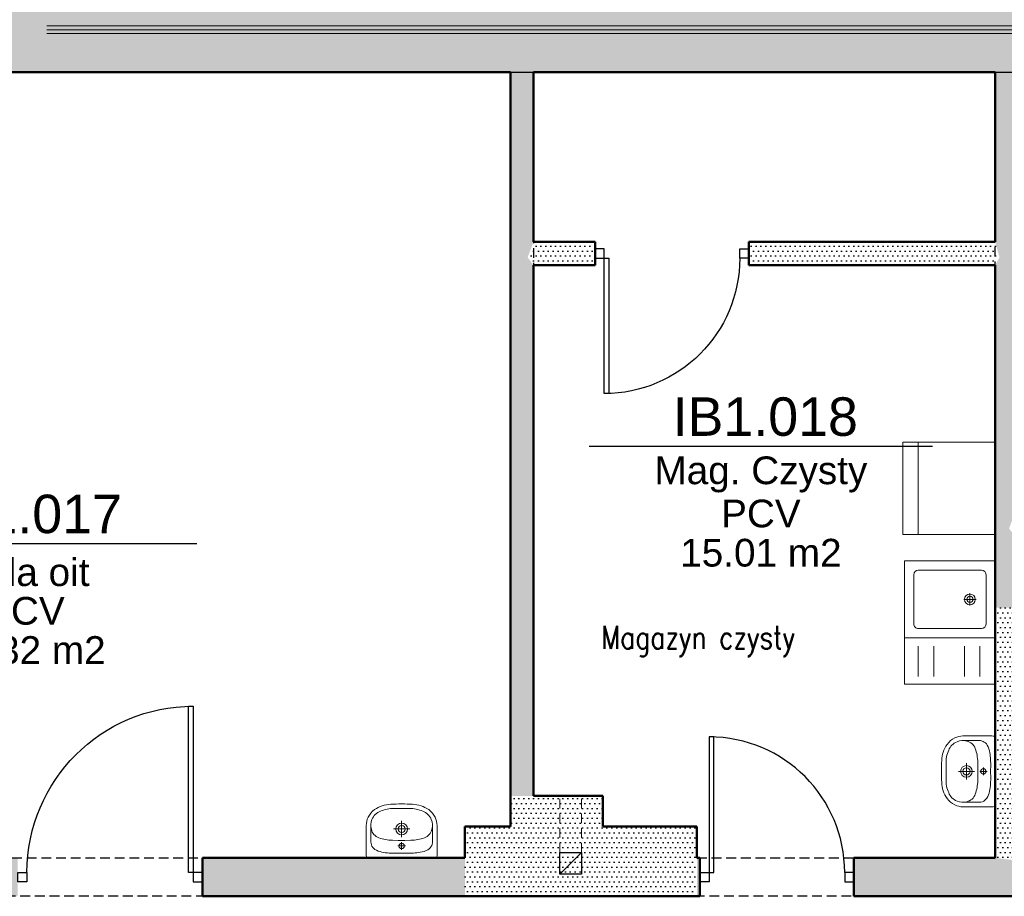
# Model space of a CAD drawing. Header units: millimetres. Extents: x 509 to 7952, y 243 to 5804.
# Tile 25 of 54: x 4356 to 4995, y 1776 to 2345. Entities that reach past the tile are written whole.
import ezdxf
from ezdxf.enums import TextEntityAlignment as Align

# ---------------------------------------------------------------- set-up
doc = ezdxf.new("R2010")
doc.units = ezdxf.units.MM
doc.linetypes.add('HIDDEN', pattern=[9.525, 6.35, -3.175])
for name, color, linetype in [('WK-Drzwi', 9, 'Continuous'), ('WK-EtykPow', 173, 'Continuous'), ('WK-Opisy', 143, 'Continuous'), ('WK-Schody', 254, 'Continuous'), ('WK-Wentylacja', 2, 'Continuous'), ('WK-Ściany', 7, 'Continuous')]:
    doc.layers.add(name, color=color, linetype=linetype)
doc.layers.add('WK-INSTALACJE WODKAN', color=170, linetype='Continuous', lineweight=5)
doc.layers.add('WK-widok', color=8, linetype='Continuous', lineweight=0)
doc.layers.add('WK-Pomieszczenia', color=173, linetype='Continuous', plot=False)
doc.styles.add('Arial', font='micross.ttf', dxfattribs={"width": 0.9})
doc.styles.add('TAB_Simplex', font='simplex.shx', dxfattribs={"width": 0.8})
doc.linetypes.add('BATTING', pattern='A,0.00254,-2.54,[134,ltypeshp.shx,S=2.54,R=0,X=-2.54,Y=0],-5.08,[134,ltypeshp.shx,S=2.54,R=180,X=2.54,Y=0],-2.54', length=10.16254)
pattern_1 = [(360, (534.9164, 699.143), (1.5875, 3.175), [0, -3.175])]
pattern_2 = [(0, (534.9164, 699.143), (1.5875, 3.175), [0, -3.175])]

# ---------------------------------------------------------------- blocks, each defined once
blk = doc.blocks.new('J50a')
for p, q in [((20.85, 0), (-20.85, 0)), ((-23, -2.14), (-23, -21)), ((0, -10.13), (0, -5.23)), ((23, -21), (23, -2.14)), ((-20, -20.98), (-20, -10.2)), ((2.53, -7.68), (-2.53, -7.68)), ((20, -10.2), (20, -20.98)), ((-5.34, -18.73), (5.34, -18.73)), ((0, -23.98), (0, -13.48))]:
    blk.add_line(p, q)
at = {"flags": 128}
for points in [[(-20.85, 0, 0.056329), (-22.22, -0.1, 0.274623), (-22.85, -0.67, 0.078029), (-23, -2.14, 0.987626)], [(20.85, 0, -0.056329), (22.22, -0.1, -0.274623), (22.85, -0.67, -0.078029), (23, -2.14, -0.987626)], [(-20, -10.2, -0.104891), (-19.52, -7.91, -0.153237), (-17.09, -5.29, -0.096443), (-12.1, -3.56, -0.04719), (-3.09, -2.97), (-2.75, -2.97, 0.009116), (2.75, -2.97), (3.09, -2.97, -0.053543), (12.87, -3.72, -0.091574), (17.37, -5.47, -0.166964), (19.69, -8.36, -0.062926), (20, -10.2, -1.040135)], [(-23, -21, 0.111521), (-21.76, -26.31, 0.123014), (-17.56, -31.31, 0.141312), (-7.12, -34.81, 0.026087), (7.12, -34.81, 0.141312), (17.56, -31.31, 0.123014), (21.76, -26.31, 0.111521), (23, -21)]]:
    blk.add_lwpolyline(points, format="xyb", dxfattribs=at)
blk.add_lwpolyline([(13.79, -30.26, 0.212121), (19.27, -24.85, 0.157769), (19.69, -18.5, 0.270169), (14.76, -12.99, 0.074819), (6.02, -11.37), (6.02, -11.37), (2.16, -11.22), (-2.16, -11.22), (-6.02, -11.37), (-6.02, -11.37, 0.074819), (-14.76, -12.99, 0.270169), (-19.69, -18.5, 0.157769), (-19.27, -24.85, 0.212121), (-13.79, -30.26, 0.110292), (-5.03, -31.99), (0, -32), (5.03, -31.99, 0.110292)], format="xyb", close=True, dxfattribs=at)
for centre, radius in [((0, -7.68), 1.73), ((0, -18.73), 3.78), ((0, -18.73), 2.33)]:
    blk.add_circle(centre, radius)
blk = doc.blocks.new('J93a')
for p, q in [((-25, 0), (-25, -59)), ((25, 0), (-25, 0)), ((25, 0), (25, -59)), ((-16, -6), (16, -6)), ((-19, -9), (-19, -50)), ((0, -12.49), (0, -20.49)), ((19, -9), (19, -50)), ((-4, -16.49), (4, -16.49)), ((-16, -53), (16, -53)), ((-25, -59), (25, -59))]:
    blk.add_line(p, q)
for radius in [3.5, 2]:
    blk.add_circle((0, -16.49), radius)
for centre, start, end in [((-16, -9), 90, 180), ((16, -9), 0, 90), ((-16, -50), 180, 270), ((16, -50), 270, 0)]:
    blk.add_arc(centre, 3, start, end)
blk = doc.blocks.new('WK_Pow_tag_01_50')
at = {"color": 0, "linetype": 'ByBlock'}
blk.add_line((-2.789, 0), (2.789, 0), dxfattribs=at)
at = {"color": 0, "linetype": 'ByBlock', "style": 'Arial'}
for tag, height, p in [('POWIERZCHNIE:NUMERAUTO', 0.625, (0.071, 0.482)), ('POWIERZCHNIE:NAZWA', 0.45, (0, -0.455)), ('POWIERZCHNIE_WYKOŃCZENIE:POSADZKA', 0.45, (0, -1.091)), ('POWIERZCHNIE_STYL:POWOBLICZ', 0.45, (0, -1.728))]:
    blk.add_attdef(tag, text='', height=height, dxfattribs=at).set_placement(p, align=Align.MIDDLE)

msp = doc.modelspace()

# ---------------------------------------------------------------- hatches: boundary and pattern name
at = {"layer": 'WK-Ściany', "linetype": 'Continuous', "lineweight": -3}
h = msp.add_hatch(dxfattribs=at)
h.set_pattern_fill('DOTS', color=253, scale=2, style=0)
h.set_pattern_definition([(360, (534.9164, 699.143), (1.5875, 3.175), [0, -3.175])])
h.paths.add_polyline_path([(2845.98, 2310.87), (2849.98, 2330.54), (2857.98, 2310.87), (2964.45, 2310.87), (2964.45, 2372.87), (2845.04, 2372.87), (2845.04, 2310.87)], flags=0)
h.paths.add_polyline_path([(2665.04, 2310.87), (2665.04, 2372.87), (2550.38, 2372.87), (2550.38, 2310.87)], flags=0)
h.paths.add_polyline_path([(2370.38, 2310.87), (2370.38, 2372.87), (2359.53, 2372.87), (2297.53, 2310.87), (2322.53, 2310.87)], flags=0)
h.paths.add_polyline_path([(3198.23, 2310.87), (3202.23, 2330.54), (3210.23, 2310.87), (3261.23, 2310.87), (3261.23, 2372.87), (3144.45, 2372.87), (3144.45, 2310.87)], flags=0)
h.paths.add_polyline_path([(3494.84, 2310.87), (3498.84, 2330.54), (3506.84, 2310.87), (3560.99, 2310.87), (3560.99, 2372.87), (3441.23, 2372.87), (3441.23, 2310.87)], flags=0)
h.paths.add_polyline_path([(3794.2, 2310.87), (3798.2, 2330.54), (3806.2, 2310.87), (3854.17, 2310.87), (3854.17, 2372.87), (3740.99, 2372.87), (3740.99, 2310.87)], flags=0)
h.paths.add_polyline_path([(4399.17, 2310.87), (4399.17, 2372.87), (4339.24, 2372.87), (4339.24, 2310.87)], flags=0)
h.paths.add_polyline_path([(4159.24, 2310.87), (4159.24, 2372.87), (4034.17, 2372.87), (4034.17, 2310.87), (4092.32, 2310.87), (4096.32, 2330.54), (4104.32, 2310.87)], flags=0)
h = msp.add_hatch(dxfattribs=at)
h.set_pattern_fill('DOTS', color=253, scale=2, style=0)
h.set_pattern_definition(pattern_1)
h.paths.add_polyline_path([(4989.28, 2310.87), (4993.28, 2330.54), (4989.28, 2372.87), (4674.28, 2372.87), (4679.28, 2330.29), (4689.28, 2310.87)], flags=0)
h.paths.add_polyline_path([(4674.28, 2310.87), (4679.28, 2330.29), (4674.28, 2372.87), (4399.17, 2372.87), (4399.17, 2310.87)], flags=0)
h.paths.add_polyline_path([(5153.58, 2310.87), (5157.58, 2330.54), (5153.58, 2372.87), (4989.28, 2372.87), (4993.28, 2330.54), (5001.28, 2310.87)], flags=0)
h.paths.add_polyline_path([(5591.17, 2310.87), (5653.17, 2372.87), (5539.17, 2372.87), (5539.17, 2310.87)], flags=0)
h.paths.add_polyline_path([(5339.17, 2310.87), (5339.17, 2372.87), (5319.17, 2372.87), (5323.17, 2330.54), (5331.17, 2310.87)], flags=0)
h.paths.add_polyline_path([(5319.17, 2310.87), (5323.17, 2330.54), (5319.17, 2372.87), (5153.58, 2372.87), (5157.58, 2330.54), (5165.58, 2310.87)], flags=0)
h = msp.add_hatch(dxfattribs=at)
h.set_pattern_fill('DOTS', color=253, scale=2, style=0)
h.set_pattern_definition([(3e-13, (534.9164, 699.143), (1.5875, 3.175), [0, -3.175])])
h.paths.add_polyline_path([(4689.28, 2310.87), (4679.28, 2330.29), (4674.28, 2310.87), (4674.28, 1839.1), (4674.45, 1839.1), (4674.45, 1840.76), (4689.28, 1840.76), (4689.28, 2185.53), (4685.53, 2190.53), (4689.28, 2200.53)], flags=0)
h = msp.add_hatch(dxfattribs=at)
h.set_pattern_fill('DOTS', color=253, scale=2, style=0)
h.set_pattern_definition([(4e-13, (534.9164, 699.143), (1.5875, 3.175), [0, -3.175])])
h.paths.add_polyline_path([(5001.28, 2310.87), (4993.28, 2330.54), (4989.28, 2310.87), (4989.28, 2200.53), (4992.03, 2190.53), (5001.28, 2185.53)], flags=0)
h.paths.add_polyline_path([(5001.28, 2185.53), (4992.03, 2190.53), (4989.28, 2185.53), (4989.28, 2010.43), (4998.28, 2014.43), (5001.28, 2022.43)], flags=0)
h.paths.add_polyline_path([(5001.28, 2010.43), (4998.28, 2014.43), (4989.28, 2010.43), (4989.28, 1963.09), (5001.28, 1963.09)], flags=0)
h = msp.add_hatch(dxfattribs=at)
h.set_pattern_fill('DOTS', color=253, scale=2, angle=360, style=0)
h.set_pattern_definition([(360, (534.9164, 699.143), (1.5875, 3.175), [0, -3.175])])
h.paths.add_polyline_path([(4689.28, 2200.53), (4685.53, 2190.53), (4689.28, 2185.53), (4729.28, 2185.53), (4729.28, 2200.53)], flags=0)
h.paths.add_polyline_path([(4829.28, 2200.53), (4829.28, 2185.53), (4989.28, 2185.53), (4992.03, 2190.53), (4989.28, 2200.53)], flags=0)
h = msp.add_hatch(dxfattribs=at)
h.set_pattern_fill('DOTS', color=253, scale=2, style=0)
h.set_pattern_definition(pattern_1)
h.paths.add_polyline_path([(5001.28, 1963.09), (4989.28, 1963.09), (4989.28, 1840.34), (5030.35, 1840.34), (5030.35, 1963.09)], flags=0)
h = msp.add_hatch(dxfattribs=at)
h.set_pattern_fill('DOTS', color=253, scale=2, style=0)
h.set_pattern_definition(pattern_2)
h.paths.add_polyline_path([(4674.45, 1820.76), (4674.45, 1775.53), (4734.29, 1775.53), (4734.29, 1820.76), (4734.29, 1840.76), (4689.28, 1840.76), (4674.45, 1840.76), (4674.45, 1839.1)], flags=0)
h = msp.add_hatch(dxfattribs=at)
h.set_pattern_fill('DOTS', color=253, scale=2, style=0)
h.set_pattern_definition(pattern_1)
h.paths.add_polyline_path([(5030.35, 1840.34), (4989.28, 1840.34), (4989.28, 1800.53), (5011.31, 1797.7), (5055.35, 1800.53), (5055.35, 1840.34)], flags=0)
h = msp.add_hatch(dxfattribs=at)
h.set_pattern_fill('DOTS', color=253, scale=2, style=0)
h.set_pattern_definition(pattern_2)
h.paths.add_polyline_path([(4644.81, 1800.53), (4644.81, 1775.53), (4674.45, 1775.53), (4674.45, 1820.76), (4644.81, 1820.76)], flags=0)
h = msp.add_hatch(dxfattribs=at)
h.set_pattern_fill('DOTS', color=253, scale=2, angle=360, style=0)
h.set_pattern_definition([(360, (534.9164, 699.143), (1.5875, 3.175), [0, -3.175])])
h.paths.add_polyline_path([(4734.29, 1820.76), (4734.29, 1775.53), (4795.5, 1775.53), (4795.5, 1800.53), (4795.5, 1820.76)], flags=0)
h = msp.add_hatch(dxfattribs=at)
h.set_pattern_fill('DOTS', color=253, scale=2, style=0)
h.set_pattern_definition(pattern_2)
h.paths.add_polyline_path([(4274.37, 1800.53), (4274.37, 1775.53), (4354.28, 1775.53), (4354.28, 1800.53)], flags=0)
h.paths.add_polyline_path([(4474.28, 1800.53), (4474.28, 1775.53), (4644.81, 1775.53), (4644.81, 1800.53)], flags=0)
h = msp.add_hatch(dxfattribs=at)
h.set_pattern_fill('DOTS', color=253, scale=2, style=0)
h.set_pattern_definition([(1e-13, (534.9164, 699.143), (1.5875, 3.175), [0, -3.175])])
h.paths.add_polyline_path([(4795.5, 1800.53), (4795.5, 1775.53), (4797.46, 1775.53), (4797.46, 1800.53)], flags=0)
h.paths.add_polyline_path([(4897.46, 1800.53), (4897.46, 1775.53), (4989.28, 1775.53), (5011.31, 1797.7), (4989.28, 1800.53)], flags=0)
h.paths.add_polyline_path([(5055.35, 1800.53), (5011.31, 1797.7), (4989.28, 1775.53), (5314.48, 1775.53), (5321.71, 1794.01), (5314.48, 1800.53)], flags=0)
h.paths.add_polyline_path([(5336.17, 1800.53), (5321.71, 1794.01), (5314.48, 1775.53), (5327.26, 1775.53), (5336.17, 1800.53)], flags=0)
h.paths.add_polyline_path([(5336.17, 1800.53), (5327.26, 1775.53), (5376.17, 1775.53), (5376.17, 1800.53)], flags=0)

# ---------------------------------------------------------------- linework, layer by layer
at = {"layer": 'WK-Drzwi', "color": 9, "linetype": 'Continuous', "lineweight": -3}
for points in [[(4735.28, 2196.03), (4729.28, 2196.03), (4729.28, 2190.03), (4735.28, 2190.03)], [(4823.28, 2196.03), (4829.28, 2196.03), (4829.28, 2190.03), (4823.28, 2190.03)], [(4735.28, 2190.03), (4738.28, 2190.03), (4738.28, 2102.03), (4735.28, 2102.03)], [(4468.28, 1791.03), (4465.28, 1791.03), (4465.28, 1899.03), (4468.28, 1899.03)], [(4803.46, 1791.03), (4806.46, 1791.03), (4806.46, 1879.03), (4803.46, 1879.03)], [(4360.28, 1785.03), (4354.28, 1785.03), (4354.28, 1791.03), (4360.28, 1791.03)], [(4468.28, 1785.03), (4474.28, 1785.03), (4474.28, 1791.03), (4468.28, 1791.03)], [(4803.46, 1785.03), (4797.46, 1785.03), (4797.46, 1791.03), (4803.46, 1791.03)], [(4891.46, 1785.03), (4897.46, 1785.03), (4897.46, 1791.03), (4891.46, 1791.03)]]:
    msp.add_lwpolyline(points, close=True, dxfattribs=at)
at = {"layer": 'WK-Drzwi', "color": 8, "linetype": 'Continuous', "lineweight": -3, "extrusion": (0, 0, -1)}
for centre, radius, start, end in [((-4735.28, 2190.03), 88, 180, 270), ((-4468.28, 1791.03), 108, 0, 90)]:
    msp.add_arc(centre, radius, start, end, dxfattribs=at)
at = {"layer": 'WK-Drzwi', "color": 8, "linetype": 'Continuous', "lineweight": -3}
msp.add_arc((4803.46, 1791.03), 88, 0, 90, dxfattribs=at)
at = {"layer": 'WK-INSTALACJE WODKAN'}
for p, q in [((4939.28, 2070.43), (4939.28, 2010.43)), ((4939.28, 1918.37), (4939.28, 1937.89)), ((4949.28, 1918.37), (4949.28, 1937.89)), ((4969.28, 1918.37), (4969.28, 1937.89)), ((4979.28, 1918.37), (4979.28, 1937.89))]:
    msp.add_line(p, q, dxfattribs=at)
msp.add_lwpolyline([(4929.28, 2070.43), (4989.28, 2070.43), (4989.28, 2010.43), (4929.28, 2010.43)], close=True, dxfattribs=at)
msp.add_lwpolyline([(4930.28, 1943.37), (4930.28, 1913.37), (4989.28, 1913.37), (4989.28, 1943.37)], dxfattribs=at)
at = {"layer": 'WK-Pomieszczenia', "color": 173, "linetype": 'HIDDEN', "lineweight": -3}
for p, q in [((4674.28, 2310.87), (4104.32, 2310.87)), ((4674.28, 1820.76), (4674.28, 2310.87)), ((4689.28, 2310.87), (4689.28, 1840.76)), ((4989.28, 2310.87), (4689.28, 2310.87)), ((4989.28, 1800.53), (4989.28, 2310.87)), ((4689.28, 1840.76), (4734.29, 1840.76)), ((4734.29, 1840.76), (4734.29, 1820.76)), ((4644.81, 1800.53), (4644.81, 1820.76)), ((4644.81, 1820.76), (4674.28, 1820.76)), ((4734.29, 1820.76), (4795.5, 1820.76)), ((4795.5, 1820.76), (4795.5, 1800.53)), ((4274.37, 1800.53), (4644.81, 1800.53)), ((4795.5, 1800.53), (4989.28, 1800.53)), ((5314.76, 1775.53), (1723.3, 1775.53))]:
    msp.add_line(p, q, dxfattribs=at)
at = {"layer": 'WK-Schody', "ltscale": 1.3}
msp.add_lwpolyline([(4339.24, 2310.87), (5371.7, 2310.87)], dxfattribs=at)
at = {"layer": 'WK-Wentylacja', "ltscale": 0.5}
msp.add_line((4706.52, 1789.98), (4720.52, 1803.98), dxfattribs=at)
msp.add_lwpolyline([(4706.52, 1803.98), (4720.52, 1803.98), (4720.52, 1789.98), (4706.52, 1789.98)], close=True, dxfattribs=at)
at = {"layer": 'WK-widok', "linetype": 'HIDDEN'}
for p, q in [((4706.52, 1803.98), (4706.52, 1840.76)), ((4720.52, 1803.98), (4720.52, 1840.76))]:
    msp.add_line(p, q, dxfattribs=at)
at = {"layer": 'WK-widok', "ltscale": 5}
for points in [[(4373.17, 2340.86), (5327.17, 2340.86)], [(4373.17, 2335.86), (5327.17, 2335.86)]]:
    msp.add_lwpolyline(points, dxfattribs=at)
at = {"layer": 'WK-Ściany', "color": 7, "linetype": 'Continuous', "lineweight": 50}
for p, q in [((4339.24, 2310.87), (4399.17, 2310.87)), ((4399.17, 2310.87), (4674.28, 2310.87)), ((4674.28, 2310.87), (4674.28, 1839.1)), ((4689.28, 2310.87), (4989.28, 2310.87)), ((4689.28, 2200.53), (4689.28, 2310.87)), ((4989.28, 2310.87), (4989.28, 2200.53)), ((4729.28, 2200.53), (4689.28, 2200.53)), ((4729.28, 2185.53), (4729.28, 2200.53)), ((4829.28, 2200.53), (4829.28, 2185.53)), ((4989.28, 2200.53), (4829.28, 2200.53)), ((4689.28, 1840.76), (4689.28, 2185.53)), ((4689.28, 2185.53), (4729.28, 2185.53)), ((4829.28, 2185.53), (4989.28, 2185.53)), ((4989.28, 1963.09), (4989.28, 2185.53)), ((4989.28, 1963.09), (4989.28, 1840.34)), ((4674.28, 1839.1), (4674.45, 1839.1)), ((4674.45, 1839.1), (4674.45, 1820.76)), ((4734.29, 1840.76), (4689.28, 1840.76)), ((4734.29, 1820.76), (4734.29, 1840.76)), ((4989.28, 1840.34), (4989.28, 1800.53)), ((4674.45, 1820.76), (4644.81, 1820.76)), ((4644.81, 1820.76), (4644.81, 1800.53)), ((4795.5, 1820.76), (4734.29, 1820.76)), ((4795.5, 1800.53), (4795.5, 1820.76)), ((4474.28, 1800.53), (4474.28, 1775.53)), ((4644.81, 1800.53), (4474.28, 1800.53)), ((4797.46, 1800.53), (4795.5, 1800.53)), ((4797.46, 1775.53), (4797.46, 1800.53)), ((4897.46, 1800.53), (4897.46, 1775.53)), ((4989.28, 1800.53), (4897.46, 1800.53)), ((4474.28, 1775.53), (4644.81, 1775.53)), ((4644.81, 1775.53), (4674.45, 1775.53)), ((4674.45, 1775.53), (4734.29, 1775.53)), ((4734.29, 1775.53), (4795.5, 1775.53)), ((4795.5, 1775.53), (4797.46, 1775.53)), ((4897.46, 1775.53), (5376.17, 1775.53))]:
    msp.add_line(p, q, dxfattribs=at)
at = {"layer": 'WK-Ściany', "linetype": 'BATTING', "lineweight": 0, "ltscale": 0.25}
msp.add_lwpolyline([(4373.17, 2338.36), (5327.17, 2338.36)], dxfattribs=at)

# ---------------------------------------------------------------- block references
at = {"layer": 'WK-EtykPow', "color": 173, "linetype": 'Continuous', "lineweight": -3, "ltscale": 1.3, "xscale": 40, "yscale": 40, "zscale": 40}
for p, values in [((4837.03, 2067.82), {'POWIERZCHNIE_WYKOŃCZENIE:POSADZKA': 'PCV', 'POWIERZCHNIE:NUMERAUTO': 'IB1.018', 'POWIERZCHNIE:NAZWA': 'Mag. Czysty', 'POWIERZCHNIE_STYL:POWOBLICZ': '15.01 m2'}), ((4358.95, 2004.6), {'POWIERZCHNIE_WYKOŃCZENIE:POSADZKA': 'PCV', 'POWIERZCHNIE:NUMERAUTO': 'IB1.017', 'POWIERZCHNIE:NAZWA': 'Sala oit', 'POWIERZCHNIE_STYL:POWOBLICZ': '28.32 m2'})]:
    msp.add_blockref('WK_Pow_tag_01_50', p, dxfattribs=at).add_auto_attribs(values)
at = {"layer": 'WK-INSTALACJE WODKAN', "color": 170, "linetype": 'Continuous', "lineweight": 5}
for name, p, rotation in [('J93a', (4989.28, 1968.37), 270), ('J50a', (4989.28, 1856.66), 270), ('J50a', (4603.66, 1800.53), 180)]:
    msp.add_blockref(name, p, dxfattribs=dict(at, rotation=rotation))

# ---------------------------------------------------------------- texts
at = {"layer": 'WK-Opisy', "insert": (4733.34, 1951.21), "char_height": 15, "width": 157.8453, "attachment_point": 1, "style": 'TAB_Simplex'}
msp.add_mtext('Magazyn czysty', dxfattribs=at)

doc.saveas('drawing.dxf')
